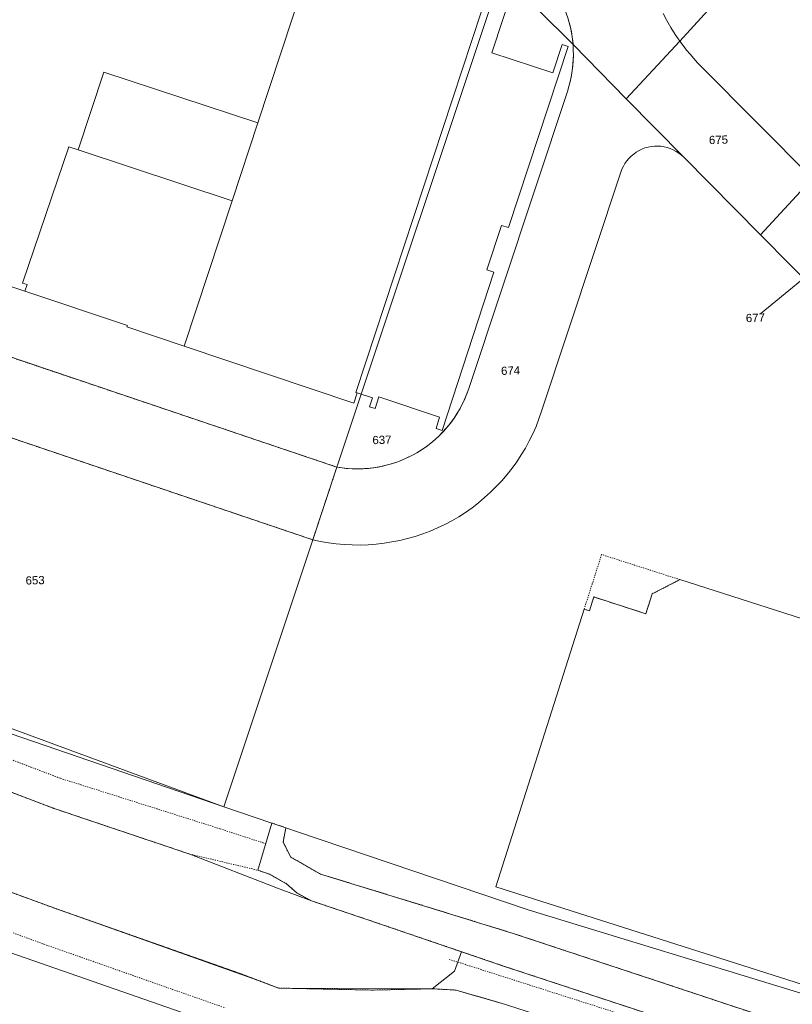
# Model space of a CAD drawing. Header units: millimetres. Extents: x -191 to 81095, y -508122 to 28741.
# Tile 17 of 251: x 4349 to 4415, y 9627 to 9711. Entities that reach past the tile are written whole.
import ezdxf

# ---------------------------------------------------------------- set-up
doc = ezdxf.new("R2010")
doc.units = ezdxf.units.MM
for name, pattern in [('VE22-087 DB - VST Hervest-Dorsten ALK VA2736$0$1', [0]), ('VE22-087 DB - VST Hervest-Dorsten ALK VA2736$0$2', [0.16, 0.06, -0.1]), ('VE22-087 DB - VST Hervest-Dorsten ALK VA2736$0$3', [0.26, 0.11, -0.15])]:
    doc.linetypes.add(name, pattern=pattern)
doc.layers.get('0').update_dxf_attribs({"color": 251})
for name, color, linetype, lineweight in [('VE22-087 DB - VST Hervest-Dorsten ALK VA2736$0$AX_Bauteil', 7, 'VE22-087 DB - VST Hervest-Dorsten ALK VA2736$0$1', 18), ('VE22-087 DB - VST Hervest-Dorsten ALK VA2736$0$AX_BesondererBauwerkspunkt_G2200', 7, 'VE22-087 DB - VST Hervest-Dorsten ALK VA2736$0$1', 18), ('VE22-087 DB - VST Hervest-Dorsten ALK VA2736$0$AX_Flurstueck', 9, 'VE22-087 DB - VST Hervest-Dorsten ALK VA2736$0$1', 18), ('VE22-087 DB - VST Hervest-Dorsten ALK VA2736$0$AX_Gebaeude', 7, 'VE22-087 DB - VST Hervest-Dorsten ALK VA2736$0$1', 18), ('VE22-087 DB - VST Hervest-Dorsten ALK VA2736$0$AX_Gelaendekante', 7, 'VE22-087 DB - VST Hervest-Dorsten ALK VA2736$0$1', 18), ('VE22-087 DB - VST Hervest-Dorsten ALK VA2736$0$AX_IndustrieUndGewerbeflaeche', 7, 'VE22-087 DB - VST Hervest-Dorsten ALK VA2736$0$1', 18), ('VE22-087 DB - VST Hervest-Dorsten ALK VA2736$0$AX_Landwirtschaft', 7, 'VE22-087 DB - VST Hervest-Dorsten ALK VA2736$0$1', 18), ('VE22-087 DB - VST Hervest-Dorsten ALK VA2736$0$AX_SonstigesBauwerkOderSonstigeEinrichtung', 7, 'VE22-087 DB - VST Hervest-Dorsten ALK VA2736$0$1', 18), ('VE22-087 DB - VST Hervest-Dorsten ALK VA2736$0$AX_SportFreizeitUndErholungsflaeche', 7, 'VE22-087 DB - VST Hervest-Dorsten ALK VA2736$0$1', 18), ('VE22-087 DB - VST Hervest-Dorsten ALK VA2736$0$AX_Weg', 7, 'VE22-087 DB - VST Hervest-Dorsten ALK VA2736$0$1', 18), ('VE22-087 DB - VST Hervest-Dorsten ALK VA2736$0$AX_WegPfadSteig', 7, 'VE22-087 DB - VST Hervest-Dorsten ALK VA2736$0$1', 18), ('VE22-087 DB - VST Hervest-Dorsten ALK VA2736$0$AX_Wohnbauflaeche', 7, 'VE22-087 DB - VST Hervest-Dorsten ALK VA2736$0$1', 18), ('VE22-087 DB - VST Hervest-Dorsten ALK VA2736$0$Flurgrenzen', 9, 'VE22-087 DB - VST Hervest-Dorsten ALK VA2736$0$1', 18)]:
    doc.layers.add(name, color=color, linetype=linetype, lineweight=lineweight)
doc.layers.add('XREF ALK Kataster', color=251, linetype='Continuous')
doc.styles.add('VE22-087 DB - VST Hervest-Dorsten ALK VA2736$0$0', font='arial.ttf')

# ---------------------------------------------------------------- blocks, each defined once
blk = doc.blocks.new('VE22-087 DB - VST Hervest-Dorsten ALK VA2736$0$99')
at = {"color": 0}
blk.add_point((0, 0), dxfattribs=at)
blk = doc.blocks.new('VE22-087 DB - VST Hervest-Dorsten ALK VA2736')
at = {"layer": 'VE22-087 DB - VST Hervest-Dorsten ALK VA2736$0$AX_Bauteil', "color": 7, "linetype": 'VE22-087 DB - VST Hervest-Dorsten ALK VA2736$0$1', "lineweight": 13, "ltscale": 0.5}
for points in [[(4355.784, 9706.677, 0), (4353.59, 9700.027, 0), (4366.749, 9695.669, 0), (4368.948, 9702.333, 0)], [(4352.801, 9700.287, 0), (4348.844, 9688.662, 0), (4349.243, 9688.529, 0), (4349.057, 9687.959, 0), (4357.802, 9685.042, 0), (4357.748, 9684.918, 0), (4362.654, 9683.27, 0), (4366.749, 9695.669, 0), (4353.59, 9700.027, 0)]]:
    blk.add_polyline3d(points, close=True, dxfattribs=at)
at = {"layer": 'VE22-087 DB - VST Hervest-Dorsten ALK VA2736$0$AX_Flurstueck', "linetype": 'VE22-087 DB - VST Hervest-Dorsten ALK VA2736$0$1', "lineweight": 13, "ltscale": 0.5}
for points in [[(4395.425, 9711.316, 0), (4395.522, 9710.998, 0), (4395.607, 9710.676, 0), (4395.682, 9710.351, 0), (4395.745, 9710.024, 0), (4395.797, 9709.695, 0), (4395.838, 9709.365, 0), (4395.867, 9709.033, 0), (4400.393, 9704.398, 0), (4404.991, 9709.328, 0), (4404.601, 9709.899, 0), (4404.235, 9710.484, 0), (4403.892, 9711.084, 0), (4403.573, 9711.697, 0)], [(4403.573, 9711.697, 0), (4403.892, 9711.084, 0), (4404.235, 9710.484, 0), (4404.601, 9709.899, 0), (4404.991, 9709.328, 0), (4423.8, 9729.976, 0)], [(4339.019, 9685.303, 0), (4375.696, 9672.935, 0), (4389.754, 9715.136, 0)], [(4330.699, 9681.238, 0), (4373.639, 9666.726, 0), (4375.696, 9672.935, 0), (4339.019, 9685.303, 0)], [(4417.053, 9687.547, 0), (4411.888, 9692.779, 0), (4405.326, 9699.403, 0), (4405.123, 9699.589, 0), (4404.905, 9699.758, 0), (4404.673, 9699.908, 0), (4404.43, 9700.037, 0), (4404.176, 9700.146, 0), (4403.915, 9700.233, 0), (4403.647, 9700.298, 0), (4403.374, 9700.341, 0), (4403.099, 9700.36, 0), (4402.823, 9700.356, 0), (4402.549, 9700.329, 0), (4402.277, 9700.279, 0), (4402.013, 9700.2, 0), (4401.757, 9700.1, 0), (4401.509, 9699.979, 0), (4401.273, 9699.838, 0), (4401.049, 9699.678, 0), (4400.839, 9699.5, 0), (4400.644, 9699.305, 0), (4400.466, 9699.095, 0), (4400.307, 9698.87, 0), (4400.166, 9698.634, 0), (4400.045, 9698.386, 0), (4399.946, 9698.129, 0), (4393.187, 9677.701, 0), (4392.961, 9677.051, 0), (4392.709, 9676.411, 0), (4392.43, 9675.782, 0), (4392.125, 9675.165, 0), (4391.795, 9674.561, 0), (4391.44, 9673.971, 0), (4391.061, 9673.397, 0), (4390.658, 9672.839, 0), (4390.233, 9672.298, 0), (4389.785, 9671.775, 0), (4389.316, 9671.271, 0), (4388.827, 9670.788, 0), (4388.317, 9670.325, 0), (4387.789, 9669.883, 0), (4387.243, 9669.464, 0), (4386.68, 9669.068, 0), (4386.102, 9668.696, 0), (4385.508, 9668.348, 0), (4384.905, 9668.032, 0), (4384.29, 9667.74, 0), (4383.663, 9667.474, 0), (4383.027, 9667.234, 0), (4382.38, 9667.02, 0), (4381.726, 9666.832, 0), (4381.064, 9666.672, 0), (4380.397, 9666.538, 0), (4379.724, 9666.432, 0), (4379.048, 9666.354, 0), (4378.369, 9666.303, 0), (4377.689, 9666.28, 0), (4377.008, 9666.286, 0), (4376.328, 9666.318, 0), (4375.65, 9666.379, 0), (4374.975, 9666.467, 0), (4374.305, 9666.583, 0), (4373.639, 9666.726, 0), (4366.034, 9643.919, 0), (4370.156, 9642.526, 0), (4371.339, 9642.125, 0), (4372.336, 9641.788, 0), (4392.036, 9635.116, 0), (4415.692, 9627.879, 0)], [(4415.692, 9627.879, 0), (4392.036, 9635.116, 0), (4372.336, 9641.788, 0), (4371.339, 9642.125, 0), (4370.156, 9642.526, 0), (4366.034, 9643.919, 0), (4322.976, 9658.677, 0), (4310.641, 9662.905, 0), (4286.827, 9671.067, 0), (4283.508, 9673.052, 0), (4281.356, 9674.339, 0), (4263.235, 9678.763, 0), (4243.541, 9686.089, 0), (4242.28, 9686.255, 0), (4212.126, 9689.757, 0), (4187.24, 9691.396, 0), (4162.017, 9692.146, 0), (4136.484, 9691.33, 0), (4094.788, 9686.808, 0), (4061.712, 9681.714, 0)], [(4418.258, 9691.263, 0), (4411.442, 9685.689, 0)]]:
    blk.add_polyline3d(points, dxfattribs=at)
for points in [[(4433.057, 9721.597, 0), (4429.994, 9724.347, 0), (4423.8, 9729.976, 0), (4404.991, 9709.328, 0), (4405.274, 9708.944, 0), (4405.567, 9708.568, 0), (4405.869, 9708.199, 0), (4406.18, 9707.837, 0), (4406.499, 9707.483, 0), (4406.828, 9707.137, 0), (4416.311, 9697.579, 0), (4435.986, 9718.921, 0), (4433.758, 9720.968, 0)], [(4395.867, 9709.033, 0), (4395.838, 9709.365, 0), (4395.797, 9709.695, 0), (4395.745, 9710.024, 0), (4395.682, 9710.351, 0), (4395.607, 9710.676, 0), (4395.522, 9710.998, 0), (4395.425, 9711.316, 0), (4395.317, 9711.632, 0), (4395.199, 9711.943, 0), (4394.965, 9712.554, 0), (4394.752, 9713.172, 0), (4394.559, 9713.796, 0), (4394.388, 9714.427, 0), (4394.237, 9715.063, 0), (4394.108, 9715.704, 0), (4394, 9716.349, 0), (4393.914, 9716.997, 0), (4393.849, 9717.647, 0), (4393.806, 9718.3, 0), (4393.785, 9718.953, 0), (4393.786, 9719.607, 0), (4389.754, 9715.136, 0)], [(4395.867, 9709.033, 0), (4389.754, 9715.136, 0), (4375.696, 9672.935, 0), (4376.163, 9672.864, 0), (4376.632, 9672.816, 0), (4377.103, 9672.789, 0), (4377.575, 9672.785, 0), (4378.047, 9672.802, 0), (4378.517, 9672.842, 0), (4378.985, 9672.903, 0), (4379.45, 9672.986, 0), (4379.91, 9673.091, 0), (4380.364, 9673.217, 0), (4380.813, 9673.365, 0), (4381.254, 9673.533, 0), (4381.686, 9673.721, 0), (4382.11, 9673.93, 0), (4382.523, 9674.158, 0), (4382.938, 9674.414, 0), (4383.34, 9674.691, 0), (4383.728, 9674.986, 0), (4384.101, 9675.301, 0), (4384.458, 9675.633, 0), (4384.799, 9675.982, 0), (4385.122, 9676.348, 0), (4385.427, 9676.729, 0), (4385.712, 9677.124, 0), (4385.978, 9677.533, 0), (4386.224, 9677.955, 0), (4386.448, 9678.388, 0), (4386.651, 9678.832, 0), (4386.833, 9679.285, 0), (4386.991, 9679.746, 0), (4395.412, 9705.117, 0), (4395.523, 9705.488, 0), (4395.62, 9705.863, 0), (4395.703, 9706.241, 0), (4395.771, 9706.622, 0), (4395.825, 9707.006, 0), (4395.864, 9707.391, 0), (4395.888, 9707.777, 0), (4395.898, 9708.164, 0), (4395.893, 9708.551, 0), (4395.888, 9708.712, 0), (4395.879, 9708.873, 0)], [(4386.991, 9679.746, 0), (4386.833, 9679.285, 0), (4386.651, 9678.832, 0), (4386.448, 9678.388, 0), (4386.224, 9677.955, 0), (4385.978, 9677.533, 0), (4385.712, 9677.124, 0), (4385.427, 9676.729, 0), (4385.122, 9676.348, 0), (4384.799, 9675.982, 0), (4384.458, 9675.633, 0), (4384.101, 9675.301, 0), (4383.728, 9674.986, 0), (4383.34, 9674.691, 0), (4382.938, 9674.414, 0), (4382.523, 9674.158, 0), (4382.11, 9673.93, 0), (4381.686, 9673.721, 0), (4381.254, 9673.533, 0), (4380.813, 9673.365, 0), (4380.364, 9673.217, 0), (4379.91, 9673.091, 0), (4379.45, 9672.986, 0), (4378.985, 9672.903, 0), (4378.517, 9672.842, 0), (4378.047, 9672.802, 0), (4377.575, 9672.785, 0), (4377.103, 9672.789, 0), (4376.632, 9672.816, 0), (4376.163, 9672.864, 0), (4375.696, 9672.935, 0), (4373.639, 9666.726, 0), (4374.305, 9666.583, 0), (4374.975, 9666.467, 0), (4375.65, 9666.379, 0), (4376.328, 9666.318, 0), (4377.008, 9666.286, 0), (4377.689, 9666.28, 0), (4378.369, 9666.303, 0), (4379.048, 9666.354, 0), (4379.724, 9666.432, 0), (4380.397, 9666.538, 0), (4381.064, 9666.672, 0), (4381.726, 9666.832, 0), (4382.38, 9667.02, 0), (4383.027, 9667.234, 0), (4383.663, 9667.474, 0), (4384.29, 9667.74, 0), (4384.905, 9668.032, 0), (4385.508, 9668.348, 0), (4386.102, 9668.696, 0), (4386.68, 9669.068, 0), (4387.243, 9669.464, 0), (4387.789, 9669.883, 0), (4388.317, 9670.325, 0), (4388.827, 9670.788, 0), (4389.316, 9671.271, 0), (4389.785, 9671.775, 0), (4390.233, 9672.298, 0), (4390.658, 9672.839, 0), (4391.061, 9673.397, 0), (4391.44, 9673.971, 0), (4391.795, 9674.561, 0), (4392.125, 9675.165, 0), (4392.43, 9675.782, 0), (4392.709, 9676.411, 0), (4392.961, 9677.051, 0), (4393.187, 9677.701, 0), (4399.946, 9698.129, 0), (4400.045, 9698.386, 0), (4400.166, 9698.634, 0), (4400.307, 9698.87, 0), (4400.466, 9699.095, 0), (4400.644, 9699.305, 0), (4400.839, 9699.5, 0), (4401.049, 9699.678, 0), (4401.273, 9699.838, 0), (4401.509, 9699.979, 0), (4401.757, 9700.1, 0), (4402.013, 9700.2, 0), (4402.277, 9700.279, 0), (4402.549, 9700.329, 0), (4402.823, 9700.356, 0), (4403.099, 9700.36, 0), (4403.374, 9700.341, 0), (4403.647, 9700.298, 0), (4403.915, 9700.233, 0), (4404.176, 9700.146, 0), (4404.43, 9700.037, 0), (4404.673, 9699.908, 0), (4404.905, 9699.758, 0), (4405.123, 9699.589, 0), (4405.326, 9699.403, 0), (4400.393, 9704.398, 0), (4395.867, 9709.033, 0), (4395.879, 9708.873, 0), (4395.888, 9708.712, 0), (4395.893, 9708.551, 0), (4395.898, 9708.164, 0), (4395.888, 9707.777, 0), (4395.864, 9707.391, 0), (4395.825, 9707.006, 0), (4395.771, 9706.622, 0), (4395.703, 9706.241, 0), (4395.62, 9705.863, 0), (4395.523, 9705.488, 0), (4395.412, 9705.117, 0)], [(4406.828, 9707.137, 0), (4406.499, 9707.483, 0), (4406.18, 9707.837, 0), (4405.869, 9708.199, 0), (4405.567, 9708.568, 0), (4405.274, 9708.944, 0), (4404.991, 9709.328, 0), (4400.393, 9704.398, 0), (4405.326, 9699.403, 0), (4411.888, 9692.779, 0), (4416.311, 9697.579, 0)], [(4419.316, 9694.556, 0), (4416.311, 9697.579, 0), (4411.888, 9692.779, 0), (4417.053, 9687.547, 0), (4418.689, 9689.384, 0), (4416.237, 9691.128, 0)], [(4373.639, 9666.726, 0), (4330.699, 9681.238, 0), (4323.309, 9659.649, 0), (4366.034, 9643.919, 0)], [(4323.309, 9659.649, 0), (4322.976, 9658.677, 0), (4366.034, 9643.919, 0)]]:
    blk.add_polyline3d(points, close=True, dxfattribs=at)
at = {"layer": 'VE22-087 DB - VST Hervest-Dorsten ALK VA2736$0$AX_Gebaeude', "color": 7, "linetype": 'VE22-087 DB - VST Hervest-Dorsten ALK VA2736$0$1', "lineweight": 13, "ltscale": 0.5}
for points in [[(4357.802, 9685.042, 0), (4357.748, 9684.918, 0), (4362.654, 9683.27, 0), (4366.749, 9695.669, 0), (4368.948, 9702.333, 0), (4372.916, 9714.352, 0), (4363.083, 9717.584, 0), (4344.398, 9723.707, 0), (4334.112, 9692.929, 0), (4349.057, 9687.959, 0)], [(4419.186, 9658.765, 0), (4404.998, 9663.319, 0), (4402.637, 9662.109, 0), (4402.079, 9660.412, 0), (4397.64, 9661.838, 0), (4397.272, 9660.654, 0), (4396.818, 9660.793, 0), (4389.264, 9637.079, 0), (4439.781, 9620.979, 0), (4442.054, 9628.142, 0), (4441.403, 9628.338, 0), (4440.852, 9626.585, 0), (4435.747, 9628.21, 0), (4436.297, 9629.955, 0), (4441.525, 9646.558, 0), (4438.493, 9647.52, 0), (4418.008, 9654.024, 0), (4419.575, 9658.773, 0), (4419.222, 9658.885, 0)]]:
    blk.add_polyline3d(points, close=True, dxfattribs=at)
at = {"layer": 'VE22-087 DB - VST Hervest-Dorsten ALK VA2736$0$AX_Gelaendekante', "color": 18, "linetype": 'VE22-087 DB - VST Hervest-Dorsten ALK VA2736$0$1', "lineweight": 13, "ltscale": 0.5, "true_color": 0x520000}
blk.add_polyline3d([(4383.838, 9628.37, 0), (4385.737, 9629.863, 0), (4386.352, 9631.533, 0)], dxfattribs=at)
at = {"layer": 'VE22-087 DB - VST Hervest-Dorsten ALK VA2736$0$AX_SonstigesBauwerkOderSonstigeEinrichtung', "color": 7, "linetype": 'VE22-087 DB - VST Hervest-Dorsten ALK VA2736$0$3', "lineweight": 13, "ltscale": 0.5}
blk.add_polyline3d([(4397.64, 9661.838, 0), (4402.079, 9660.412, 0), (4402.637, 9662.109, 0), (4404.998, 9663.319, 0), (4398.307, 9665.467, 0), (4396.818, 9660.793, 0), (4397.272, 9660.654, 0)], close=True, dxfattribs=at)
blk.add_polyline3d([(4385.288, 9630.882, 0), (4422.876, 9618.878, 0)], dxfattribs=at)
at = {"layer": 'VE22-087 DB - VST Hervest-Dorsten ALK VA2736$0$AX_SportFreizeitUndErholungsflaeche', "color": 253, "linetype": 'VE22-087 DB - VST Hervest-Dorsten ALK VA2736$0$1', "lineweight": 13, "ltscale": 0.5, "true_color": 0x999999}
blk.add_polyline3d([(4415.692, 9627.879, 0), (4392.036, 9635.116, 0), (4372.336, 9641.788, 0), (4371.339, 9642.125, 0), (4371.108, 9640.885, 0), (4371.752, 9639.624, 0), (4374.289, 9638.172, 0), (4383.381, 9635.379, 0), (4390.756, 9633.097, 0), (4403.848, 9628.77, 0), (4412.024, 9626.043, 0), (4418.044, 9624.201, 0)], dxfattribs=at)
blk.add_polyline3d([(4386.352, 9631.533, 0), (4385.737, 9629.863, 0), (4383.838, 9628.37, 0), (4385.881, 9628.255, 0), (4390.107, 9627.022, 0), (4423.721, 9616.167, 0), (4426.442, 9615.381, 0), (4430.373, 9614.455, 0), (4437.529, 9613.033, 0), (4435.544, 9614.084, 0), (4432.82, 9615.5, 0), (4429.206, 9617.213, 0), (4425.117, 9618.775, 0), (4422.23, 9619.601, 0), (4422.133, 9619.629, 0), (4422.038, 9619.664, 0), (4417.124, 9621.449, 0), (4411.175, 9623.27, 0), (4411.141, 9623.281, 0), (4411.107, 9623.292, 0), (4402.935, 9626.018, 0), (4389.846, 9630.342, 0)], close=True, dxfattribs=at)
at = {"layer": 'VE22-087 DB - VST Hervest-Dorsten ALK VA2736$0$AX_Weg', "color": 7, "linetype": 'VE22-087 DB - VST Hervest-Dorsten ALK VA2736$0$2', "lineweight": 13, "ltscale": 0.5}
blk.add_polyline3d([(4330.699, 9681.238, 0), (4373.639, 9666.726, 0), (4375.696, 9672.935, 0), (4339.019, 9685.303, 0)], dxfattribs=at)
at = {"layer": 'VE22-087 DB - VST Hervest-Dorsten ALK VA2736$0$AX_BesondererBauwerkspunkt_G2200', "color": 7, "xscale": 0.5, "yscale": 0.5, "zscale": 0.5, "rotation": 1.589405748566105}
blk.add_blockref('VE22-087 DB - VST Hervest-Dorsten ALK VA2736$0$99', (4398.307, 9665.467), dxfattribs=at)
at = {"layer": 'VE22-087 DB - VST Hervest-Dorsten ALK VA2736$0$AX_Flurstueck', "char_height": 0.7, "attachment_point": 2, "rotation": 1.58941, "style": 'VE22-087 DB - VST Hervest-Dorsten ALK VA2736$0$0', "bg_fill": 3, "box_fill_scale": 1, "bg_fill_color": 256, "bg_fill_transparency": 0}
for s, insert in [('675', (4408.282, 9701.25)), ('677', (4411.432, 9686.039)), ('674', (4390.523, 9681.53)), ('637', (4379.538, 9675.613)), ('653', (4349.915, 9663.618))]:
    blk.add_mtext(s, dxfattribs=dict(at, insert=insert))
at = {"layer": 'VE22-087 DB - VST Hervest-Dorsten ALK VA2736$0$AX_Gebaeude', "color": 7, "linetype": 'VE22-087 DB - VST Hervest-Dorsten ALK VA2736$0$1', "lineweight": 13, "ltscale": 0.5}
blk.add_polyline3d([(4389.7, 9716.934, 0), (4377.306, 9679.309, 0), (4377.429, 9679.269, 0), (4378.727, 9678.853, 0), (4378.498, 9678.094, 0), (4378.963, 9677.942, 0), (4379.274, 9678.941, 0), (4384.456, 9677.204, 0), (4384.165, 9676.233, 0), (4384.691, 9676.056, 0), (4389.11, 9689.597, 0), (4388.513, 9689.786, 0), (4389.77, 9693.583, 0), (4390.357, 9693.416, 0), (4395.448, 9708.866, 0), (4394.941, 9709.036, 0), (4394.133, 9706.622, 0), (4388.937, 9708.332, 0), (4391.904, 9717.334, 0)], dxfattribs=at)
blk.add_polyline3d([(4372.916, 9714.352, 0), (4368.948, 9702.333, 0), (4366.749, 9695.669, 0), (4362.654, 9683.27, 0), (4377.142, 9678.402, 0), (4377.429, 9679.269, 0), (4377.306, 9679.309, 0), (4389.7, 9716.934, 0), (4375.33, 9721.713, 0)], close=True, dxfattribs=at)
at = {"layer": 'VE22-087 DB - VST Hervest-Dorsten ALK VA2736$0$AX_Gelaendekante', "color": 18, "linetype": 'VE22-087 DB - VST Hervest-Dorsten ALK VA2736$0$1', "lineweight": 13, "ltscale": 0.5, "true_color": 0x520000}
for points in [[(4238.288, 9685.409, 0), (4243.022, 9683.976, 0), (4254.382, 9678.993, 0), (4262.37, 9675.666, 0), (4268.844, 9673.272, 0), (4275.866, 9670.728, 0), (4283.116, 9668.178, 0), (4292.623, 9664.552, 0), (4303.311, 9660.691, 0), (4316.635, 9656.483, 0), (4326.767, 9653.44, 0), (4340.698, 9647.908, 0), (4351.474, 9643.795, 0), (4363.133, 9639.872, 0), (4370.632, 9636.971, 0), (4373.522, 9635.879, 0), (4378.172, 9634.321, 0), (4386.352, 9631.533, 0)], [(4383.838, 9628.37, 0), (4370.703, 9628.428, 0), (4369.331, 9628.95, 0), (4351.753, 9635.192, 0), (4336.498, 9640.783, 0), (4334.959, 9642.231, 0), (4331.962, 9645.744, 0), (4329.085, 9646.998, 0), (4326.486, 9647.837, 0), (4324.175, 9648.635, 0), (4320.721, 9649.492, 0), (4316.78, 9649.383, 0), (4313.714, 9649.124, 0), (4310.382, 9649.559, 0), (4303.436, 9651.911, 0), (4294.03, 9654.797, 0), (4285.599, 9657.172, 0), (4278.33, 9659.043, 0), (4270.541, 9661.01, 0), (4262.159, 9662.999, 0), (4254.228, 9664.721, 0), (4246.189, 9666.349, 0), (4238.414, 9667.798, 0)], [(4050.909, 9657.147, 0), (4054.584, 9658.108, 0), (4066.508, 9660.405, 0), (4082.213, 9662.516, 0), (4103.116, 9664.831, 0), (4130.786, 9667.776, 0), (4149.135, 9669.057, 0), (4169.562, 9669.083, 0), (4190.701, 9668.437, 0), (4211.092, 9666.999, 0), (4238.712, 9663.41, 0), (4265.923, 9657.843, 0), (4291.544, 9651.231, 0), (4321.014, 9640.749, 0), (4321.818, 9640.481, 0), (4365.574, 9625.264, 0), (4429.219, 9602.497, 0), (4447.9, 9596.769, 0), (4476.716, 9587.325, 0), (4477.76, 9586.811, 0), (4478.452, 9586.195, 0), (4479.013, 9585.204, 0), (4479.393, 9584.091, 0), (4479.711, 9583.258, 0)]]:
    blk.add_polyline3d(points, dxfattribs=at)
at = {"layer": 'VE22-087 DB - VST Hervest-Dorsten ALK VA2736$0$AX_IndustrieUndGewerbeflaeche', "color": 253, "linetype": 'VE22-087 DB - VST Hervest-Dorsten ALK VA2736$0$1', "lineweight": 13, "ltscale": 0.5, "true_color": 0x999999}
for points in [[(4395.425, 9711.316, 0), (4395.522, 9710.998, 0), (4395.607, 9710.676, 0), (4395.682, 9710.351, 0), (4395.745, 9710.024, 0), (4395.797, 9709.695, 0), (4395.838, 9709.365, 0), (4395.867, 9709.033, 0), (4395.879, 9708.873, 0), (4395.888, 9708.712, 0), (4395.893, 9708.551, 0), (4395.898, 9708.164, 0), (4395.888, 9707.777, 0), (4395.864, 9707.391, 0), (4395.825, 9707.006, 0), (4395.771, 9706.622, 0), (4395.703, 9706.241, 0), (4395.62, 9705.863, 0), (4395.523, 9705.488, 0), (4395.412, 9705.117, 0), (4386.991, 9679.746, 0), (4386.833, 9679.285, 0), (4386.651, 9678.832, 0), (4386.448, 9678.388, 0), (4386.224, 9677.955, 0), (4385.978, 9677.533, 0), (4385.712, 9677.124, 0), (4385.427, 9676.729, 0), (4385.122, 9676.348, 0), (4384.799, 9675.982, 0), (4384.458, 9675.633, 0), (4384.101, 9675.301, 0), (4383.728, 9674.986, 0), (4383.34, 9674.691, 0), (4382.938, 9674.414, 0), (4382.523, 9674.158, 0), (4382.11, 9673.93, 0), (4381.686, 9673.721, 0), (4381.254, 9673.533, 0), (4380.813, 9673.365, 0), (4380.364, 9673.217, 0), (4379.91, 9673.091, 0), (4379.45, 9672.986, 0), (4378.985, 9672.903, 0), (4378.517, 9672.842, 0), (4378.047, 9672.802, 0), (4377.575, 9672.785, 0), (4377.103, 9672.789, 0), (4376.632, 9672.816, 0), (4376.163, 9672.864, 0), (4375.696, 9672.935, 0), (4373.639, 9666.726, 0), (4366.034, 9643.919, 0), (4370.156, 9642.526, 0), (4371.339, 9642.125, 0), (4372.336, 9641.788, 0), (4392.036, 9635.116, 0), (4415.692, 9627.879, 0)], [(4339.019, 9685.303, 0), (4375.696, 9672.935, 0), (4376.163, 9672.864, 0), (4376.632, 9672.816, 0), (4377.103, 9672.789, 0), (4377.575, 9672.785, 0), (4378.047, 9672.802, 0), (4378.517, 9672.842, 0), (4378.985, 9672.903, 0), (4379.45, 9672.986, 0), (4379.91, 9673.091, 0), (4380.364, 9673.217, 0), (4380.813, 9673.365, 0), (4381.254, 9673.533, 0), (4381.686, 9673.721, 0), (4382.11, 9673.93, 0), (4382.523, 9674.158, 0), (4382.938, 9674.414, 0), (4383.34, 9674.691, 0), (4383.728, 9674.986, 0), (4384.101, 9675.301, 0), (4384.458, 9675.633, 0), (4384.799, 9675.982, 0), (4385.122, 9676.348, 0), (4385.427, 9676.729, 0), (4385.712, 9677.124, 0), (4385.978, 9677.533, 0), (4386.224, 9677.955, 0), (4386.448, 9678.388, 0), (4386.651, 9678.832, 0), (4386.833, 9679.285, 0), (4386.991, 9679.746, 0), (4395.412, 9705.117, 0), (4395.523, 9705.488, 0), (4395.62, 9705.863, 0), (4395.703, 9706.241, 0), (4395.771, 9706.622, 0), (4395.825, 9707.006, 0), (4395.864, 9707.391, 0), (4395.888, 9707.777, 0), (4395.898, 9708.164, 0), (4395.893, 9708.551, 0), (4395.888, 9708.712, 0), (4395.879, 9708.873, 0), (4395.867, 9709.033, 0), (4395.838, 9709.365, 0), (4395.797, 9709.695, 0), (4395.745, 9710.024, 0), (4395.682, 9710.351, 0), (4395.607, 9710.676, 0), (4395.522, 9710.998, 0), (4395.425, 9711.316, 0)]]:
    blk.add_polyline3d(points, dxfattribs=at)
at = {"layer": 'VE22-087 DB - VST Hervest-Dorsten ALK VA2736$0$AX_Landwirtschaft', "color": 253, "linetype": 'VE22-087 DB - VST Hervest-Dorsten ALK VA2736$0$1', "lineweight": 13, "ltscale": 0.5, "true_color": 0x999999}
blk.add_polyline3d([(4336.498, 9640.782, 0), (4351.753, 9635.192, 0), (4367.263, 9629.738, 0), (4367.264, 9629.737, 0), (4370.703, 9628.428, 0), (4374.621, 9628.344, 0), (4378.759, 9628.258, 0), (4383.838, 9628.37, 0), (4385.737, 9629.863, 0), (4386.352, 9631.533, 0), (4378.172, 9634.321, 0), (4373.522, 9635.879, 0), (4372.294, 9636.549, 0), (4371.389, 9637.346, 0), (4369.935, 9638.158, 0), (4368.952, 9638.496, 0), (4370.156, 9642.526, 0), (4366.034, 9643.919, 0), (4322.976, 9658.677, 0)], dxfattribs=at)
at = {"layer": 'VE22-087 DB - VST Hervest-Dorsten ALK VA2736$0$AX_Weg', "color": 7, "linetype": 'VE22-087 DB - VST Hervest-Dorsten ALK VA2736$0$2', "lineweight": 13, "ltscale": 0.5}
for points in [[(4237.861, 9664.646, 0), (4245.578, 9663.207, 0), (4253.57, 9661.589, 0), (4261.45, 9659.877, 0), (4269.78, 9657.901, 0), (4277.54, 9655.941, 0), (4284.766, 9654.082, 0), (4293.126, 9651.726, 0), (4302.454, 9648.866, 0), (4312.9, 9645.325, 0), (4327.054, 9640.447, 0), (4327.087, 9640.436, 0), (4327.12, 9640.425, 0), (4335.459, 9637.755, 0), (4350.652, 9632.187, 0), (4350.672, 9632.18, 0), (4350.691, 9632.173, 0), (4366.163, 9626.732, 0)], [(4418.044, 9624.201, 0), (4412.024, 9626.043, 0), (4403.848, 9628.77, 0), (4390.756, 9633.097, 0), (4383.381, 9635.379, 0), (4374.289, 9638.172, 0), (4371.752, 9639.624, 0), (4371.108, 9640.885, 0), (4371.339, 9642.125, 0), (4370.156, 9642.526, 0), (4368.952, 9638.496, 0), (4369.935, 9638.158, 0), (4371.389, 9637.346, 0), (4372.294, 9636.549, 0), (4373.522, 9635.879, 0), (4378.172, 9634.321, 0), (4386.352, 9631.533, 0), (4389.846, 9630.342, 0), (4402.935, 9626.018, 0), (4411.107, 9623.292, 0), (4411.141, 9623.281, 0), (4411.175, 9623.27, 0), (4417.124, 9621.449, 0)], [(4390.107, 9627.022, 0), (4385.881, 9628.255, 0), (4383.838, 9628.37, 0), (4378.759, 9628.258, 0), (4374.621, 9628.344, 0), (4370.703, 9628.428, 0), (4367.264, 9629.737, 0), (4367.263, 9629.738, 0), (4351.753, 9635.192, 0), (4336.498, 9640.782, 0), (4336.498, 9640.783, 0), (4328.096, 9643.474, 0), (4324.391, 9644.751, 0), (4321.759, 9645.658, 0), (4313.935, 9648.355, 0), (4310.382, 9649.559, 0), (4303.437, 9651.911, 0), (4303.436, 9651.911, 0), (4294.03, 9654.797, 0)]]:
    blk.add_polyline3d(points, dxfattribs=at)
at = {"layer": 'VE22-087 DB - VST Hervest-Dorsten ALK VA2736$0$AX_WegPfadSteig', "color": 7, "linetype": 'VE22-087 DB - VST Hervest-Dorsten ALK VA2736$0$2', "lineweight": 13, "ltscale": 0.5}
blk.add_polyline3d([(4340.698, 9647.908, 0), (4351.474, 9643.795, 0), (4351.498, 9643.786, 0), (4351.523, 9643.778, 0), (4363.133, 9639.872, 0), (4368.952, 9638.496, 0), (4369.628, 9640.757, 0), (4365.715, 9642.037, 0), (4352.054, 9646.357, 0), (4341.633, 9650.334, 0)], dxfattribs=at)
at = {"layer": 'VE22-087 DB - VST Hervest-Dorsten ALK VA2736$0$AX_Wohnbauflaeche', "color": 253, "linetype": 'VE22-087 DB - VST Hervest-Dorsten ALK VA2736$0$1', "lineweight": 13, "ltscale": 0.5, "true_color": 0x999999}
blk.add_polyline3d([(4373.639, 9666.726, 0), (4330.699, 9681.238, 0), (4323.309, 9659.649, 0), (4322.976, 9658.677, 0), (4366.034, 9643.919, 0)], close=True, dxfattribs=at)
at = {"layer": 'VE22-087 DB - VST Hervest-Dorsten ALK VA2736$0$Flurgrenzen', "ltscale": 0.5}
for points in [[(4415.692, 9627.879, 0), (4392.036, 9635.116, 0), (4372.336, 9641.788, 0), (4371.339, 9642.125, 0), (4370.156, 9642.526, 0), (4366.034, 9643.919, 0), (4373.639, 9666.726, 0), (4375.696, 9672.935, 0), (4375.99, 9672.888, 0), (4376.505, 9672.827, 0), (4377.004, 9672.793, 0), (4377.484, 9672.784, 0), (4377.946, 9672.797, 0), (4378.389, 9672.829, 0), (4378.813, 9672.878, 0), (4379.218, 9672.942, 0), (4379.62, 9673.023, 0), (4380.035, 9673.124, 0), (4380.461, 9673.247, 0), (4380.899, 9673.396, 0), (4381.346, 9673.571, 0), (4381.802, 9673.776, 0), (4382.264, 9674.012, 0), (4382.523, 9674.158, 0), (4382.895, 9674.386, 0), (4383.322, 9674.677, 0), (4383.717, 9674.978, 0), (4384.083, 9675.285, 0), (4384.421, 9675.596, 0), (4384.731, 9675.91, 0), (4385.016, 9676.224, 0), (4385.277, 9676.536, 0), (4385.524, 9676.86, 0), (4385.768, 9677.207, 0), (4386.006, 9677.578, 0), (4386.235, 9677.976, 0), (4386.454, 9678.4, 0), (4386.66, 9678.852, 0), (4386.85, 9679.332, 0), (4386.991, 9679.746, 0), (4395.412, 9705.117, 0), (4395.541, 9705.552, 0), (4395.649, 9705.986, 0), (4395.734, 9706.406, 0), (4395.8, 9706.814, 0), (4395.849, 9707.224, 0), (4395.882, 9707.652, 0), (4395.898, 9708.098, 0), (4395.893, 9708.551, 0), (4395.884, 9708.792, 0), (4395.867, 9709.033, 0), (4395.847, 9709.275, 0), (4395.795, 9709.707, 0), (4395.728, 9710.12, 0), (4395.646, 9710.514, 0), (4395.548, 9710.904, 0), (4395.429, 9711.305, 0)], [(4395.429, 9711.305, 0), (4395.548, 9710.904, 0), (4395.646, 9710.514, 0), (4395.728, 9710.12, 0), (4395.795, 9709.707, 0), (4395.847, 9709.275, 0), (4395.867, 9709.033, 0), (4395.884, 9708.792, 0), (4395.893, 9708.551, 0), (4395.898, 9708.098, 0), (4395.882, 9707.652, 0), (4395.849, 9707.224, 0), (4395.8, 9706.814, 0), (4395.734, 9706.406, 0), (4395.649, 9705.986, 0), (4395.541, 9705.552, 0), (4395.412, 9705.117, 0), (4386.991, 9679.746, 0), (4386.85, 9679.332, 0), (4386.66, 9678.852, 0), (4386.454, 9678.4, 0), (4386.235, 9677.976, 0), (4386.006, 9677.578, 0), (4385.768, 9677.207, 0), (4385.524, 9676.86, 0), (4385.277, 9676.536, 0), (4385.016, 9676.224, 0), (4384.731, 9675.91, 0), (4384.421, 9675.596, 0), (4384.083, 9675.285, 0), (4383.717, 9674.978, 0), (4383.322, 9674.677, 0), (4382.895, 9674.386, 0), (4382.523, 9674.158, 0), (4382.264, 9674.012, 0), (4381.802, 9673.776, 0), (4381.346, 9673.571, 0), (4380.899, 9673.396, 0), (4380.461, 9673.247, 0), (4380.035, 9673.124, 0), (4379.62, 9673.023, 0), (4379.218, 9672.942, 0), (4378.813, 9672.878, 0), (4378.389, 9672.829, 0), (4377.946, 9672.797, 0), (4377.484, 9672.784, 0), (4377.004, 9672.793, 0), (4376.505, 9672.827, 0), (4375.99, 9672.888, 0), (4375.696, 9672.935, 0), (4373.639, 9666.726, 0), (4366.034, 9643.919, 0), (4370.156, 9642.526, 0), (4371.339, 9642.125, 0), (4372.336, 9641.788, 0), (4392.036, 9635.116, 0), (4415.692, 9627.879, 0)]]:
    blk.add_polyline3d(points, dxfattribs=at)

msp = doc.modelspace()

# ---------------------------------------------------------------- block references
at = {"layer": 'XREF ALK Kataster', "color": 251}
msp.add_blockref('VE22-087 DB - VST Hervest-Dorsten ALK VA2736', (0, 0), dxfattribs=at)

doc.saveas('drawing.dxf')
